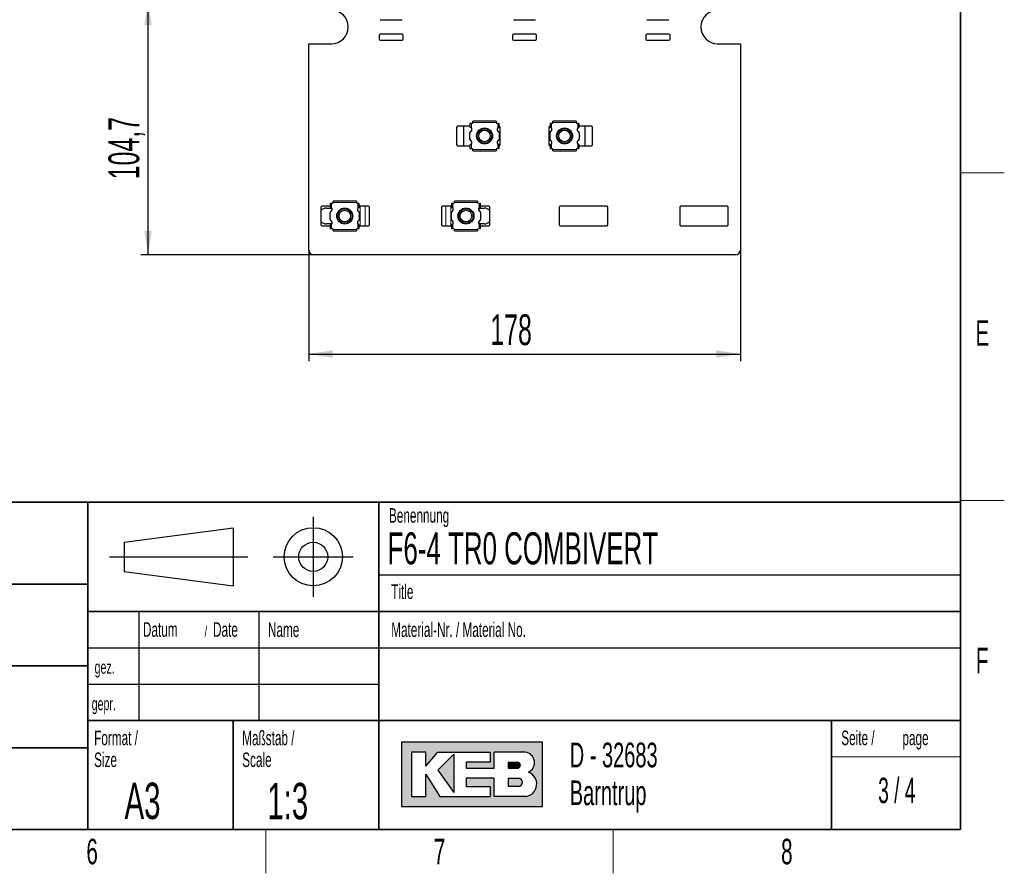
# Paper-space layout 'Blatt3' of a CAD drawing. Header units: millimetres. Extents: x 5 to 418, y 2 to 292.
# Tile 48 of 53: x 279 to 414, y 6 to 123. Entities that reach past the tile are written whole.
import ezdxf

# ---------------------------------------------------------------- set-up
doc = ezdxf.new("R2010")
doc.units = ezdxf.units.MM
doc.layers.add('SLD-0', color=7, linetype='Continuous')
doc.styles.add('SLDTEXTSTYLE0', font='TXT', dxfattribs={"width": 0.605})
doc.styles.add('SLDTEXTSTYLE1', font='TXT', dxfattribs={"width": 0.563})
doc.dimstyles.new('SLDDIMSTYLE0', dxfattribs={"dimtxt": 4.1093098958, "dimasz": 3.302, "dimexe": 0, "dimexo": 0.0625, "dimgap": 1.027327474, "dimtad": 1, "dimlfac": 3, "dimrnd": 1e-09, "dimzin": 12, "dimdsep": 46, "dimtxsty": 'SLDTEXTSTYLE0', "dimsah": 1, "dimcen": 0.09, "dimadec": 0, "dimazin": 3, "dimtfac": 1, "dimtofl": 0, "dimtmove": 0, "dimatfit": 3, "dimfxl": 1, "dimfrac": 2, "dimtolj": 1, "dimtzin": 12, "dimarcsym": 0})

# ---------------------------------------------------------------- blocks, each defined once
blk = doc.blocks.new('SW_NOTE_0_46')
at = {"layer": 'SLD-0', "color": 0, "char_height": 2, "attachment_point": 1, "style": 'SLDTEXTSTYLE0'}
for s, insert in [('Werkstückkanten/', (0, 2.5781354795)), ('Workpiece edges', (0, -0.4218645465))]:
    blk.add_mtext(s, dxfattribs=dict(at, insert=insert))
blk = doc.blocks.new('SW_NOTE_0_47')
at = {"layer": 'SLD-0', "color": 0, "char_height": 2, "attachment_point": 1, "style": 'SLDTEXTSTYLE0'}
for s, insert in [('Oberflächenangaben /', (0, 2.5781354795)), ('Surface details', (0, -0.4218645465))]:
    blk.add_mtext(s, dxfattribs=dict(at, insert=insert))
blk = doc.blocks.new('SW_NOTE_0_49')
at = {"layer": 'SLD-0', "color": 0, "char_height": 2, "attachment_point": 1, "style": 'SLDTEXTSTYLE0'}
for s, insert in [('Allgemeintoleranz /', (0, 2.5781354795)), ('general tolerance', (0, -0.4218645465))]:
    blk.add_mtext(s, dxfattribs=dict(at, insert=insert))
blk = doc.blocks.new('SW_NOTE_0_50')
at = {"layer": 'SLD-0', "color": 0, "char_height": 2, "attachment_point": 1, "style": 'SLDTEXTSTYLE0'}
for s, insert in [('Format /', (0, 2.5781354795)), ('Size', (0, -0.4218645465))]:
    blk.add_mtext(s, dxfattribs=dict(at, insert=insert))
blk = doc.blocks.new('SW_NOTE_0_51')
at = {"layer": 'SLD-0', "color": 0, "attachment_point": 1, "style": 'SLDTEXTSTYLE0'}
for s, insert, char_height in [('Datum', (0, 2.5781354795), 2), ('/', (8.4829859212, 2.0780460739), 1.5), ('Date', (9.6392361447, 2.5781354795), 2)]:
    blk.add_mtext(s, dxfattribs=dict(at, insert=insert, char_height=char_height))
blk = doc.blocks.new('SW_NOTE_0_52')
at = {"layer": 'SLD-0', "color": 0, "char_height": 2, "attachment_point": 1, "style": 'SLDTEXTSTYLE0'}
for s, insert in [('Maßstab /', (0, 2.5781354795)), ('Scale', (0, -0.4218645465))]:
    blk.add_mtext(s, dxfattribs=dict(at, insert=insert))
blk = doc.blocks.new('SW_NOTE_0_53')
at = {"layer": 'SLD-0', "color": 0, "char_height": 3.4, "attachment_point": 1, "style": 'SLDTEXTSTYLE0'}
for s, insert in [('D - 32683', (0, 4.3828303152)), ('Barntrup', (0, -0.8171696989))]:
    blk.add_mtext(s, dxfattribs=dict(at, insert=insert))
blk = doc.blocks.new('SW_NOTE_0_54')
at = {"layer": 'SLD-0', "color": 0, "char_height": 2, "attachment_point": 1, "style": 'SLDTEXTSTYLE0'}
for s, insert in [('Seite /', (0, 2.5781354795)), ('page', (8.413542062, 2.5784205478))]:
    blk.add_mtext(s, dxfattribs=dict(at, insert=insert))
blk = doc.blocks.new('_D_17')
at = {"layer": 'SLD-0', "color": 7}
for p, q in [((312.9796601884, 125.8843661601), (295.2965680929, 125.8843661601)), ((296.2965680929, 90.9843661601), (296.2965680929, 125.8843661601)), ((319.0463268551, 90.9843661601), (295.2965680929, 90.9843661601))]:
    blk.add_line(p, q, dxfattribs=at)
for points in [[(296.2965680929, 125.8843661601), (295.7885680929, 122.5823661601), (296.8045680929, 122.5823661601)], [(296.2965680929, 90.9843661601), (296.8045680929, 94.2863661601), (295.7885680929, 94.2863661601)]]:
    blk.add_solid(points, dxfattribs=at)
at = {"layer": 'SLD-0', "color": 7, "insert": (290.8395147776, 101.3788106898), "char_height": 4.2333333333, "attachment_point": 1, "rotation": 90, "style": 'SLDTEXTSTYLE0'}
blk.add_mtext('104,7', dxfattribs=at)
blk = doc.blocks.new('_D_21')
at = {"layer": 'SLD-0', "color": 7}
for p, q in [((318.3796601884, 91.6510328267), (318.3796601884, 76.3715823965)), ((377.7129935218, 91.6510328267), (377.7129935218, 76.3715823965)), ((318.3796601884, 77.3715823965), (377.7129935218, 77.3715823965))]:
    blk.add_line(p, q, dxfattribs=at)
for points in [[(318.3796601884, 77.3715823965), (321.6816601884, 76.8635823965), (321.6816601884, 77.8795823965)], [(377.7129935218, 77.3715823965), (374.4109935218, 77.8795823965), (374.4109935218, 76.8635823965)]]:
    blk.add_solid(points, dxfattribs=at)
at = {"layer": 'SLD-0', "color": 7, "insert": (343.342623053, 82.8286357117), "char_height": 4.2333333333, "attachment_point": 1, "style": 'SLDTEXTSTYLE0'}
blk.add_mtext('178', dxfattribs=at)

psp = doc.layouts.new('Blatt3')

# ---------------------------------------------------------------- hatches: boundary and pattern name
at = {"linetype": 'Continuous'}
h = psp.add_hatch(color=7, dxfattribs=at)
h.paths.add_polyline_path([(331.1423676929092, 15.18257760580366), (350.5207896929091, 15.18257760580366), (350.5207896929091, 24.04128480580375), (331.1423676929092, 24.04128480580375)], flags=0)
edge = h.paths.add_edge_path(flags=0)
edge.add_arc((347.9991875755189, 18.26988521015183), 1.720915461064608, -81.72003226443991, 70.17096003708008, ccw=False)
edge.add_line((348.2470169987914, 16.56690822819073), (348.2293995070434, 16.56675060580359))
edge.add_line((348.2293995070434, 16.56675060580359), (343.8767592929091, 16.56675060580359))
edge.add_line((343.8767592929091, 16.56675060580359), (343.8767592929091, 19.05826200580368))
edge.add_line((343.8767592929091, 19.05826200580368), (340.0010748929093, 19.05826200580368))
edge.add_line((340.0010748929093, 19.05826200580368), (340.0010748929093, 17.95092360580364))
edge.add_line((340.0010748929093, 17.95092360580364), (343.3230900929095, 17.95092360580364))
edge.add_line((343.3230900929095, 17.95092360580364), (343.3230900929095, 16.56675060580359))
edge.add_line((343.3230900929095, 16.56675060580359), (336.4022250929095, 16.56675060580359))
edge.add_line((336.4022250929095, 16.56675060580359), (334.4643828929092, 19.61193120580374))
edge.add_line((334.4643828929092, 19.61193120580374), (334.4643828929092, 16.56675060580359))
edge.add_line((334.4643828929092, 16.56675060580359), (332.5265406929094, 16.56675060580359))
edge.add_line((332.5265406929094, 16.56675060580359), (332.5265406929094, 22.65711180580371))
edge.add_line((332.5265406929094, 22.65711180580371), (334.4643828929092, 22.65711180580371))
edge.add_line((334.4643828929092, 22.65711180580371), (334.4643828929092, 20.71926960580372))
edge.add_line((334.4643828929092, 20.71926960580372), (336.1253904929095, 22.65711180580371))
edge.add_line((336.1253904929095, 22.65711180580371), (343.3230900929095, 22.65711180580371))
edge.add_line((343.3230900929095, 22.65711180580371), (343.3230900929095, 21.27293880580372))
edge.add_line((343.3230900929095, 21.27293880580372), (340.0010748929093, 21.27293880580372))
edge.add_line((340.0010748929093, 21.27293880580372), (340.0010748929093, 20.44243500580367))
edge.add_line((340.0010748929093, 20.44243500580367), (343.8767592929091, 20.44243500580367))
edge.add_line((343.8767592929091, 20.44243500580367), (343.8767592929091, 22.65711180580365))
edge.add_line((343.8767592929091, 22.65711180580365), (348.1497422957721, 22.65711180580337))
edge.add_line((348.1497422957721, 22.65711180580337), (348.151741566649, 22.65711180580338))
edge.add_line((348.151741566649, 22.65711180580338), (348.1521661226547, 22.65713246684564))
edge.add_arc((347.9523797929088, 21.20834406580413), 1.462498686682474, -64.4589412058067, 82.1484933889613, ccw=False)
psp.add_hatch(color=7, dxfattribs=at).paths.add_polyline_path([(338.3400672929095, 17.12041980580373), (338.3400672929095, 22.38027720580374), (336.1253904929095, 20.16560040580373)], flags=0)
h = psp.add_hatch(color=7, dxfattribs=at)
edge = h.paths.add_edge_path(flags=0)
edge.add_line((345.8146014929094, 20.44243500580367), (346.974194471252, 20.44243500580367))
edge.add_arc((347.0534490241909, 20.85768690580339), 0.4227474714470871, 259.1945394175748, 460.8054605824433)
edge.add_line((346.9741944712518, 21.27293880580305), (345.8146014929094, 21.27293880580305))
edge.add_line((345.8146014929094, 21.27293880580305), (345.8146014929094, 20.44243500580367))
h = psp.add_hatch(color=7, dxfattribs=at)
edge = h.paths.add_edge_path(flags=0)
edge.add_line((345.8146014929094, 17.95092360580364), (347.1991847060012, 17.95092360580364))
edge.add_arc((347.1991847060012, 18.50459280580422), 0.5536692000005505, 270.0000000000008, 450.0000000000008)
edge.add_line((347.1991847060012, 19.05826200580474), (347.1703327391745, 19.05826200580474))
edge.add_line((347.1703327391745, 19.05826200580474), (345.8146014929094, 19.05826200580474))
edge.add_line((345.8146014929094, 19.05826200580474), (345.8146014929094, 17.95092360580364))

# ---------------------------------------------------------------- linework, layer by layer
at = {"color": 7, "linetype": 'Continuous', "lineweight": 25}
for p, q in [((328.2129935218, 123.3176994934), (331.2129935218, 123.3176994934)), ((346.5463268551, 123.3176994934), (349.5463268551, 123.3176994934)), ((364.8796601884, 123.3176994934), (367.8796601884, 123.3176994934)), ((328.0463268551, 121.1510328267), (328.0463268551, 120.6510328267)), ((331.2129935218, 121.3176994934), (328.2129935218, 121.3176994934)), ((328.2129935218, 120.4843661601), (331.2129935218, 120.4843661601)), ((331.3796601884, 120.6510328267), (331.3796601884, 121.1510328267)), ((346.3796601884, 121.1510328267), (346.3796601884, 120.6510328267)), ((349.5463268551, 121.3176994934), (346.5463268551, 121.3176994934)), ((346.5463268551, 120.4843661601), (349.5463268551, 120.4843661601)), ((349.7129935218, 120.6510328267), (349.7129935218, 121.1510328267)), ((364.7129935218, 121.1510328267), (364.7129935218, 120.6510328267)), ((367.8796601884, 121.3176994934), (364.8796601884, 121.3176994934)), ((364.8796601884, 120.4843661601), (367.8796601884, 120.4843661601)), ((368.0463268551, 120.6510328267), (368.0463268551, 121.1510328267)), ((318.3796601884, 120.0176994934), (321.5129935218, 120.0176994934)), ((318.3796601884, 91.6510328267), (318.3796601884, 120.0176994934)), ((374.5796601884, 120.0176994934), (377.7129935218, 120.0176994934)), ((377.7129935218, 120.0176994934), (377.7129935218, 91.6510328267)), ((338.7129935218, 108.5176994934), (338.7129935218, 106.1510328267)), ((340.5463268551, 108.6843661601), (338.8796601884, 108.6843661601)), ((339.7129935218, 105.9843661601), (339.7129935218, 108.6843661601)), ((340.5463268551, 109.0443661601), (340.5463268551, 108.5325085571)), ((340.7379935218, 109.0443661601), (340.5463268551, 109.0443661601)), ((340.7379935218, 109.0443661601), (340.7813268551, 109.0443661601)), ((340.9463268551, 109.2093661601), (340.9457206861, 109.195235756)), ((340.9463268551, 109.2093661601), (340.9463268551, 109.3676994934)), ((344.1463268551, 109.3676994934), (340.9463268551, 109.3676994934)), ((344.1463268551, 109.3676994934), (344.1463268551, 109.2093661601)), ((344.1469330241, 109.195235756), (344.1463268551, 109.2093661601)), ((344.3113268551, 109.0443661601), (344.3546601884, 109.0443661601)), ((344.5463268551, 109.0443661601), (344.3546601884, 109.0443661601)), ((344.5463268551, 108.5325085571), (344.5463268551, 109.0443661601)), ((344.7129935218, 106.1510328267), (344.7129935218, 108.5176994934)), ((351.3796601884, 108.5176994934), (351.3796601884, 106.1510328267)), ((351.5463268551, 109.0443661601), (351.5463268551, 108.5325085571)), ((351.7379935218, 109.0443661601), (351.5463268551, 109.0443661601)), ((351.7379935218, 109.0443661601), (351.7813268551, 109.0443661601)), ((351.9463268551, 109.2093661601), (351.9457206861, 109.195235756)), ((351.9463268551, 109.2093661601), (351.9463268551, 109.3676994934)), ((355.1463268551, 109.3676994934), (351.9463268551, 109.3676994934)), ((355.1463268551, 109.3676994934), (355.1463268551, 109.2093661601)), ((355.1469330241, 109.195235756), (355.1463268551, 109.2093661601)), ((355.3113268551, 109.0443661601), (355.3546601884, 109.0443661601)), ((355.5463268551, 109.0443661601), (355.3546601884, 109.0443661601)), ((355.5463268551, 108.5325085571), (355.5463268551, 109.0443661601)), ((357.2129935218, 108.6843661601), (355.5463268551, 108.6843661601)), ((356.3796601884, 105.9843661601), (356.3796601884, 108.6843661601)), ((357.3796601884, 106.1510328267), (357.3796601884, 108.5176994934)), ((340.5463268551, 106.8453270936), (340.5463268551, 107.8234052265)), ((340.6805016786, 107.9854866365), (340.782511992, 108.102609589)), ((344.5463268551, 107.8234052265), (344.5463268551, 106.8453270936)), ((351.5463268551, 106.8453270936), (351.5463268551, 107.8234052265)), ((355.3101417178, 108.1026095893), (355.4121520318, 107.9854866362)), ((355.5463268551, 107.8234052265), (355.5463268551, 106.8453270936)), ((338.8796601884, 105.9843661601), (340.5463268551, 105.9843661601)), ((340.5463268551, 106.1362237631), (340.5463268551, 105.6243661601)), ((340.5463268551, 105.6243661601), (340.7379935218, 105.6243661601)), ((340.7825119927, 106.5661227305), (340.6805016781, 106.6832456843)), ((340.7813268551, 105.6243661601), (340.7379935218, 105.6243661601)), ((344.3546601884, 105.6243661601), (344.3113268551, 105.6243661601)), ((344.3546601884, 105.6243661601), (344.5463268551, 105.6243661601)), ((344.5463268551, 105.6243661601), (344.5463268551, 106.1362237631)), ((351.5463268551, 106.1362237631), (351.5463268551, 105.6243661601)), ((351.5463268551, 105.6243661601), (351.7379935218, 105.6243661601)), ((351.7813268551, 105.6243661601), (351.7379935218, 105.6243661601)), ((355.4121520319, 106.6832456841), (355.3101417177, 106.5661227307)), ((355.3546601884, 105.6243661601), (355.3113268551, 105.6243661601)), ((355.3546601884, 105.6243661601), (355.5463268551, 105.6243661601)), ((355.5463268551, 105.6243661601), (355.5463268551, 106.1362237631)), ((355.5463268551, 105.9843661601), (357.2129935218, 105.9843661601)), ((340.9457206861, 105.4734965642), (340.9463268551, 105.4593661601)), ((340.9463268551, 105.3010328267), (340.9463268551, 105.4593661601)), ((340.9463268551, 105.3010328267), (344.1463268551, 105.3010328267)), ((344.1463268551, 105.4593661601), (344.1469330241, 105.4734965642)), ((344.1463268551, 105.4593661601), (344.1463268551, 105.3010328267)), ((351.9457206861, 105.4734965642), (351.9463268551, 105.4593661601)), ((351.9463268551, 105.3010328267), (351.9463268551, 105.4593661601)), ((351.9463268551, 105.3010328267), (355.1463268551, 105.3010328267)), ((355.1463268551, 105.4593661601), (355.1469330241, 105.4734965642)), ((355.1463268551, 105.4593661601), (355.1463268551, 105.3010328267)), ((320.0463268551, 97.5176994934), (320.0463268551, 95.1510328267)), ((321.3296601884, 97.6843661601), (320.2129935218, 97.6843661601)), ((321.3296601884, 98.0443661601), (321.3296601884, 97.5325085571)), ((321.5213268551, 98.0443661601), (321.3296601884, 98.0443661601)), ((321.5213268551, 98.0443661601), (321.5646601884, 98.0443661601)), ((321.7296601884, 98.2093661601), (321.7290540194, 98.195235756)), ((321.7296601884, 98.2093661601), (321.7296601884, 98.3676994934)), ((324.9296601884, 98.3676994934), (321.7296601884, 98.3676994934)), ((324.9296601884, 98.3676994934), (324.9296601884, 98.2093661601)), ((324.9302663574, 98.195235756), (324.9296601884, 98.2093661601)), ((325.0946601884, 98.0443661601), (325.1379935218, 98.0443661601)), ((325.3296601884, 98.0443661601), (325.1379935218, 98.0443661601)), ((325.3296601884, 97.5325085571), (325.3296601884, 98.0443661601)), ((326.5463268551, 97.6843661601), (325.3296601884, 97.6843661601)), ((326.7129935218, 95.1510328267), (326.7129935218, 97.5176994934)), ((336.6129935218, 97.5176994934), (336.6129935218, 95.1510328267)), ((337.9963268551, 97.6843661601), (336.7796601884, 97.6843661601)), ((337.9963268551, 98.0443661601), (337.9963268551, 97.5325085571)), ((338.1879935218, 98.0443661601), (337.9963268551, 98.0443661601)), ((338.1879935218, 98.0443661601), (338.2313268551, 98.0443661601)), ((338.3963268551, 98.2093661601), (338.3957206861, 98.195235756)), ((338.3963268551, 98.2093661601), (338.3963268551, 98.3676994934)), ((341.5963268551, 98.3676994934), (338.3963268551, 98.3676994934)), ((341.5963268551, 98.3676994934), (341.5963268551, 98.2093661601)), ((341.5969330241, 98.195235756), (341.5963268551, 98.2093661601)), ((341.7613268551, 98.0443661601), (341.8046601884, 98.0443661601)), ((341.9963268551, 98.0443661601), (341.8046601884, 98.0443661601)), ((341.9963268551, 97.5325085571), (341.9963268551, 98.0443661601)), ((343.1129935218, 97.6843661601), (341.9963268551, 97.6843661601)), ((343.2796601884, 95.1510328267), (343.2796601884, 97.5176994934)), ((352.8129935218, 97.5176994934), (352.8129935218, 95.1510328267)), ((359.3129935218, 97.6843661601), (352.9796601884, 97.6843661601)), ((359.4796601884, 95.1510328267), (359.4796601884, 97.5176994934)), ((369.3796601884, 97.5176994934), (369.3796601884, 95.1510328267)), ((375.8796601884, 97.6843661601), (369.5463268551, 97.6843661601)), ((376.0463268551, 95.1510328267), (376.0463268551, 97.5176994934)), ((320.8296601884, 97.4176994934), (321.5337903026, 97.4176994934)), ((321.3296601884, 95.8453270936), (321.3296601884, 96.8234052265)), ((321.5857105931, 97.3134676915), (321.4323438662, 96.9669724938)), ((325.3296601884, 96.8234052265), (325.3296601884, 95.8453270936)), ((337.9963268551, 95.8453270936), (337.9963268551, 96.8234052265)), ((341.8936431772, 96.966972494), (341.7402764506, 97.3134676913)), ((341.7921967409, 97.4176994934), (342.4963268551, 97.4176994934)), ((341.9963268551, 96.8234052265), (341.9963268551, 95.8453270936)), ((320.2129935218, 94.9843661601), (321.3296601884, 94.9843661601)), ((321.5337903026, 95.2510328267), (320.8296601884, 95.2510328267)), ((321.3296601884, 95.1362237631), (321.3296601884, 94.6243661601)), ((325.3296601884, 94.6243661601), (325.3296601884, 95.1362237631)), ((325.3296601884, 94.9843661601), (326.5463268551, 94.9843661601)), ((336.7796601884, 94.9843661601), (337.9963268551, 94.9843661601)), ((337.9963268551, 95.1362237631), (337.9963268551, 94.6243661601)), ((342.4963268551, 95.2510328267), (341.7921967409, 95.2510328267)), ((341.9963268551, 94.6243661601), (341.9963268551, 95.1362237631)), ((341.9963268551, 94.9843661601), (343.1129935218, 94.9843661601)), ((352.9796601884, 94.9843661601), (359.3129935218, 94.9843661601)), ((369.5463268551, 94.9843661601), (375.8796601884, 94.9843661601)), ((321.3296601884, 94.6243661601), (321.5213268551, 94.6243661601)), ((321.5646601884, 94.6243661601), (321.5213268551, 94.6243661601)), ((321.7290540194, 94.4734965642), (321.7296601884, 94.4593661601)), ((321.7296601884, 94.3010328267), (321.7296601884, 94.4593661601)), ((321.7296601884, 94.3010328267), (324.9296601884, 94.3010328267)), ((324.9296601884, 94.4593661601), (324.9302663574, 94.4734965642)), ((324.9296601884, 94.4593661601), (324.9296601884, 94.3010328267)), ((325.1379935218, 94.6243661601), (325.0946601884, 94.6243661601)), ((325.1379935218, 94.6243661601), (325.3296601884, 94.6243661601)), ((337.9963268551, 94.6243661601), (338.1879935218, 94.6243661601)), ((338.2313268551, 94.6243661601), (338.1879935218, 94.6243661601)), ((338.3957206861, 94.4734965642), (338.3963268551, 94.4593661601)), ((338.3963268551, 94.3010328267), (338.3963268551, 94.4593661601)), ((338.3963268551, 94.3010328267), (341.5963268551, 94.3010328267)), ((341.5963268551, 94.4593661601), (341.5969330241, 94.4734965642)), ((341.5963268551, 94.4593661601), (341.5963268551, 94.3010328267)), ((341.8046601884, 94.6243661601), (341.7613268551, 94.6243661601)), ((341.8046601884, 94.6243661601), (341.9963268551, 94.6243661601)), ((377.0463268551, 90.9843661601), (319.0463268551, 90.9843661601))]:
    psp.add_line(p, q, dxfattribs=at)
at = {"color": 7, "linetype": 'Continuous', "lineweight": 18}
for p, q in [((340.7379935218, 108.4327975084), (340.7379935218, 109.0443661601)), ((340.9457206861, 109.195235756), (344.1469330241, 109.195235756)), ((344.3546601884, 109.0443661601), (344.3546601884, 108.4327975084)), ((351.7379935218, 108.4327975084), (351.7379935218, 109.0443661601)), ((351.9457206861, 109.195235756), (355.1469330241, 109.195235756)), ((355.3546601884, 109.0443661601), (355.3546601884, 108.4327975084)), ((340.7379935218, 105.6243661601), (340.7379935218, 106.2359348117)), ((344.3546601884, 106.2359348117), (344.3546601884, 105.6243661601)), ((351.7379935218, 105.6243661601), (351.7379935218, 106.2359348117)), ((355.3546601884, 106.2359348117), (355.3546601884, 105.6243661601)), ((344.1469330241, 105.4734965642), (340.9457206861, 105.4734965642)), ((355.1469330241, 105.4734965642), (351.9457206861, 105.4734965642)), ((321.5213268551, 97.4327975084), (321.5213268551, 98.0443661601)), ((321.7290540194, 98.195235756), (324.9302663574, 98.195235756)), ((325.1379935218, 98.0443661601), (325.1379935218, 97.4327975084)), ((325.4268978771, 97.6843661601), (325.4268978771, 94.9843661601)), ((326.1197973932, 97.6843661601), (326.1197973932, 94.9843661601)), ((337.2061896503, 97.6843661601), (337.2061896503, 94.9843661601)), ((337.8990891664, 97.6843661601), (337.8990891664, 94.9843661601)), ((338.1879935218, 97.4327975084), (338.1879935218, 98.0443661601)), ((338.3957206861, 98.195235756), (341.5969330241, 98.195235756)), ((341.8046601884, 98.0443661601), (341.8046601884, 97.4327975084)), ((321.5213268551, 94.6243661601), (321.5213268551, 95.2359348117)), ((325.1379935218, 95.2359348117), (325.1379935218, 94.6243661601)), ((338.1879935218, 94.6243661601), (338.1879935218, 95.2359348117)), ((341.8046601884, 95.2359348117), (341.8046601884, 94.6243661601)), ((324.9302663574, 94.4734965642), (321.7290540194, 94.4734965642)), ((341.5969330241, 94.4734965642), (338.3957206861, 94.4734965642))]:
    psp.add_line(p, q, dxfattribs=at)
at = {"color": 7, "linetype": 'Continuous', "lineweight": 25, "flags": 128}
for points in [[(321.4323438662, 95.7017598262), (321.5399293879, 95.4416939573), (321.585710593, 95.3552646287)], [(341.7402764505, 95.3552646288), (341.7627741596, 95.3964621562), (341.8936431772, 95.7017598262)]]:
    psp.add_lwpolyline(points, dxfattribs=at)
at = {"color": 7, "linetype": 'Continuous', "lineweight": 25}
for centre, radius in [((342.5463268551, 107.3343661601), 1.099999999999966), ((342.5463268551, 107.3343661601), 1.000000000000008), ((353.5463268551, 107.3343661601), 1.10000000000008), ((353.5463268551, 107.3343661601), 1.000000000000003), ((342.5463268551, 107.3343661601), 0.7955000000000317), ((353.5463268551, 107.3343661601), 0.7955000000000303), ((323.3296601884, 96.3343661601), 1.099999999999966), ((323.3296601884, 96.3343661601), 0.9999999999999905), ((323.3296601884, 96.3343661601), 0.7955000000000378), ((339.9963268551, 96.3343661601), 1.10000000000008), ((339.9963268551, 96.3343661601), 1.000000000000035), ((339.9963268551, 96.3343661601), 0.7955000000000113)]:
    psp.add_circle(centre, radius, dxfattribs=at)
for centre, radius, start, end in [((321.5129935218, 122.3176994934), 2.299999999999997, 270, 90), ((374.5796601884, 122.3176994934), 2.299999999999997, 90, 270), ((328.2129935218, 121.1510328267), 0.1666666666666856, 90, 180), ((328.2129935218, 120.6510328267), 0.1666666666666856, 180, 270), ((331.2129935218, 121.1510328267), 0.1666666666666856, 0, 90), ((331.2129935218, 120.6510328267), 0.1666666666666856, 270, 0), ((346.5463268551, 121.1510328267), 0.1666666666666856, 90, 180), ((346.5463268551, 120.6510328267), 0.1666666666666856, 180, 270), ((349.5463268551, 121.1510328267), 0.1666666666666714, 0, 90), ((349.5463268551, 120.6510328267), 0.1666666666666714, 270, 0), ((364.8796601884, 121.1510328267), 0.1666666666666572, 90, 180), ((364.8796601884, 120.6510328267), 0.1666666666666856, 180, 270), ((367.8796601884, 121.1510328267), 0.1666666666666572, 0, 90), ((367.8796601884, 120.6510328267), 0.1666666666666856, 270, 0), ((338.8796601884, 108.5176994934), 0.1666666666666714, 90, 180), ((340.5129935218, 108.2343661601), 0.2999999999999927, 294.0420759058, 41.4096221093), ((340.7813268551, 109.2093661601), 0.1650000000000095, 270, 355.0872399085), ((344.3113268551, 109.2093661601), 0.1650000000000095, 184.9127600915, 270), ((344.5796601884, 108.2343661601), 0.3000000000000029, 138.5903778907, 245.9579240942), ((344.5463268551, 108.5176994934), 0.1666666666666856, 0, 90), ((351.5463268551, 108.5176994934), 0.1666666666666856, 90, 180), ((351.5129935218, 108.2343661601), 0.3000000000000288, 294.0420759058, 41.4096221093), ((351.7813268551, 109.2093661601), 0.1650000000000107, 270, 355.0872399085), ((355.3113268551, 109.2093661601), 0.1650000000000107, 184.9127600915, 270), ((355.5796601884, 108.2343661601), 0.3000000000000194, 138.5903778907, 245.9579240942), ((357.2129935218, 108.5176994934), 0.1666666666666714, 0, 90), ((341.5463268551, 107.3343661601), 1.083333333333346, 157.380135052, 202.619864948), ((340.6963268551, 107.8234052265), 0.1499999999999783, 114.0420759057, 180), ((344.3963268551, 107.8234052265), 0.1499999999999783, 0, 65.9579240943), ((351.6963268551, 107.8234052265), 0.1500000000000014, 114.0420759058, 180), ((355.3963268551, 107.8234052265), 0.1499999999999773, 0, 65.9579240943), ((354.5463268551, 107.3343661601), 1.083333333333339, 337.380135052, 22.619864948), ((338.8796601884, 106.1510328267), 0.1666666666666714, 180, 270), ((340.6963268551, 106.8453270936), 0.1499999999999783, 180, 245.9579240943), ((340.5129935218, 106.4343661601), 0.2999999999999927, 318.5903778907, 65.9579240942), ((340.7813268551, 105.4593661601), 0.1650000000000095, 4.9127600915, 90), ((344.3113268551, 105.4593661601), 0.1650000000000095, 90, 175.0872399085), ((344.5796601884, 106.4343661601), 0.3000000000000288, 114.0420759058, 221.4096221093), ((344.3963268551, 106.8453270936), 0.1499999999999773, 294.0420759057, 0), ((344.5463268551, 106.1510328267), 0.1666666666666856, 270, 0), ((351.5463268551, 106.1510328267), 0.1666666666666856, 180, 270), ((351.6963268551, 106.8453270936), 0.1500000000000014, 180, 245.9579240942), ((351.5129935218, 106.4343661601), 0.3000000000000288, 318.5903778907, 65.9579240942), ((351.7813268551, 105.4593661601), 0.1650000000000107, 4.9127600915, 90), ((355.3113268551, 105.4593661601), 0.1650000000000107, 90, 175.0872399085), ((355.5796601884, 106.4343661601), 0.3000000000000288, 114.0420759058, 221.4096221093), ((355.3963268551, 106.8453270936), 0.1500000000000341, 294.0420759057, 0), ((357.2129935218, 106.1510328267), 0.1666666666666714, 270, 0), ((320.2129935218, 97.5176994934), 0.1666666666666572, 90, 180), ((321.5646601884, 98.2093661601), 0.1650000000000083, 270, 355.0872399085), ((325.0946601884, 98.2093661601), 0.165000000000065, 184.9127600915, 270), ((326.5463268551, 97.5176994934), 0.1666666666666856, 0, 90), ((336.7796601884, 97.5176994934), 0.1666666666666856, 90, 180), ((338.2313268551, 98.2093661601), 0.1650000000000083, 270, 355.0872399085), ((341.7613268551, 98.2093661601), 0.1649999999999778, 184.9127600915, 270), ((343.1129935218, 97.5176994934), 0.1666666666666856, 0, 90), ((352.9796601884, 97.5176994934), 0.1666666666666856, 90, 180), ((359.3129935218, 97.5176994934), 0.1666666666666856, 0, 90), ((369.5463268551, 97.5176994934), 0.1666666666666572, 90, 180), ((375.8796601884, 97.5176994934), 0.1666666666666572, 0, 90), ((320.8296601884, 96.3343661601), 1.083333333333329, 90, 136.3091047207), ((321.4796601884, 96.8234052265), 0.1500000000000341, 114.0420759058, 180), ((321.2963268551, 97.2343661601), 0.3000000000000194, 294.0420759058, 41.4096221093), ((325.3629935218, 97.2343661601), 0.3000000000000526, 138.5903778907, 245.9579240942), ((325.1796601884, 96.8234052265), 0.1499999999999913, 0, 65.9579240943), ((338.1463268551, 96.8234052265), 0.1500000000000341, 114.0420759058, 180), ((337.9629935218, 97.2343661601), 0.3000000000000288, 294.0420759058, 41.4096221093), ((342.0296601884, 97.2343661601), 0.3000000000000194, 138.5903778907, 245.9579240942), ((341.8463268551, 96.8234052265), 0.1500000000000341, 0, 65.9579240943), ((342.4963268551, 96.3343661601), 1.083333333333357, 43.6908952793, 90), ((320.8296601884, 96.3343661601), 1.083333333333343, 223.6908952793, 270), ((320.2129935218, 95.1510328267), 0.166666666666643, 180, 270), ((321.4796601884, 95.8453270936), 0.1500000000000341, 180, 245.9579240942), ((321.2963268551, 95.4343661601), 0.3000000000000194, 318.5903778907, 65.9579240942), ((325.3629935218, 95.4343661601), 0.3000000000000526, 114.0420759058, 221.4096221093), ((325.1796601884, 95.8453270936), 0.1500000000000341, 294.0420759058, 0), ((326.5463268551, 95.1510328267), 0.1666666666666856, 270, 0), ((336.7796601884, 95.1510328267), 0.1666666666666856, 180, 270), ((338.1463268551, 95.8453270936), 0.1500000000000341, 180, 245.9579240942), ((337.9629935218, 95.4343661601), 0.3000000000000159, 318.5903778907, 65.9579240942), ((342.0296601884, 95.4343661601), 0.3000000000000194, 114.0420759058, 221.4096221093), ((341.8463268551, 95.8453270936), 0.1500000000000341, 294.0420759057, 0), ((342.4963268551, 96.3343661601), 1.083333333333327, 270, 316.3091047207), ((343.1129935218, 95.1510328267), 0.1666666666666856, 270, 0), ((352.9796601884, 95.1510328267), 0.1666666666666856, 180, 270), ((359.3129935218, 95.1510328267), 0.1666666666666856, 270, 0), ((369.5463268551, 95.1510328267), 0.166666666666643, 180, 270), ((375.8796601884, 95.1510328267), 0.166666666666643, 270, 0), ((321.5646601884, 94.4593661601), 0.1650000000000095, 4.9127600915, 90), ((325.0946601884, 94.4593661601), 0.1650000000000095, 90, 175.0872399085), ((338.2313268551, 94.4593661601), 0.1650000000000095, 4.9127600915, 90), ((341.7613268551, 94.4593661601), 0.164999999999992, 90, 175.0872399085), ((319.0463268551, 91.6510328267), 0.6666666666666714, 180, 270), ((377.0463268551, 91.6510328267), 0.6666666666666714, 270, 0)]:
    psp.add_arc(centre, radius, start, end, dxfattribs=at)
for points, knots in [([(340.5463268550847, 108.5325085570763), (340.5483792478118, 108.5323159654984), (340.5524855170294, 108.5319306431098), (340.5842605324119, 108.5267162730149), (340.6289169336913, 108.5127214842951), (340.6788847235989, 108.4864972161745), (340.7152627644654, 108.4575002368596), (340.7333368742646, 108.437858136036), (340.7379935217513, 108.4327975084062)], [0, 0, 0, 0, 0.1935722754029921, 0.3872844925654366, 0.5764332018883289, 0.7553252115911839, 0.9369615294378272, 1, 1, 1, 1]), ([(344.3546601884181, 108.4327975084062), (344.3713554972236, 108.4493079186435), (344.4048618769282, 108.4824432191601), (344.4621509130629, 108.5121361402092), (344.5076090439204, 108.5264542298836), (344.5396112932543, 108.5318931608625), (344.543979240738, 108.5322934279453), (344.5463268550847, 108.5325085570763)], [0, 0, 0, 0, 0.2136915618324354, 0.4288648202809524, 0.6133709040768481, 0.7922007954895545, 1, 1, 1, 1]), ([(351.5463268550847, 108.5325085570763), (351.5483792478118, 108.5323159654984), (351.5524855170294, 108.5319306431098), (351.5842605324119, 108.5267162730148), (351.6289169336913, 108.5127214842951), (351.6788847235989, 108.4864972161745), (351.7152627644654, 108.4575002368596), (351.7333368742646, 108.437858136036), (351.7379935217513, 108.4327975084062)], [0, 0, 0, 0, 0.1935722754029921, 0.3872844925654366, 0.5764332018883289, 0.7553252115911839, 0.9369615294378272, 1, 1, 1, 1]), ([(355.354660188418, 108.4327975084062), (355.3713554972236, 108.4493079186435), (355.4048618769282, 108.4824432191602), (355.4621509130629, 108.5121361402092), (355.5076090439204, 108.5264542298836), (355.5396112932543, 108.5318931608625), (355.543979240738, 108.5322934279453), (355.5463268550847, 108.5325085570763)], [0, 0, 0, 0, 0.2136915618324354, 0.4288648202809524, 0.6133709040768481, 0.7922007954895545, 1, 1, 1, 1]), ([(340.7379935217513, 106.2359348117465), (340.7212982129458, 106.2194244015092), (340.6877918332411, 106.1862891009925), (340.6305027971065, 106.1565961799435), (340.585044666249, 106.142278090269), (340.553042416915, 106.1368391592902), (340.5486744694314, 106.1364388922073), (340.5463268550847, 106.1362237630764)], [0, 0, 0, 0, 0.2136915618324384, 0.4288648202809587, 0.6133709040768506, 0.7922007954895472, 1, 1, 1, 1]), ([(344.5463268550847, 106.1362237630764), (344.5442744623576, 106.1364163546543), (344.54016819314, 106.1368016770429), (344.5083931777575, 106.1420160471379), (344.4637367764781, 106.1560108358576), (344.4137689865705, 106.1822351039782), (344.3773909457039, 106.2112320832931), (344.3593168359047, 106.2308741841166), (344.3546601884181, 106.2359348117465)], [0, 0, 0, 0, 0.1935722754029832, 0.3872844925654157, 0.5764332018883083, 0.7553252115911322, 0.9369615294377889, 1, 1, 1, 1]), ([(351.7379935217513, 106.2359348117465), (351.7212982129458, 106.2194244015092), (351.6877918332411, 106.1862891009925), (351.6305027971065, 106.1565961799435), (351.585044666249, 106.1422780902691), (351.553042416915, 106.1368391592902), (351.5486744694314, 106.1364388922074), (351.5463268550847, 106.1362237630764)], [0, 0, 0, 0, 0.2136915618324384, 0.4288648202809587, 0.6133709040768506, 0.7922007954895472, 1, 1, 1, 1]), ([(355.5463268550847, 106.1362237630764), (355.5442744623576, 106.1364163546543), (355.54016819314, 106.1368016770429), (355.5083931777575, 106.1420160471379), (355.4637367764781, 106.1560108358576), (355.4137689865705, 106.1822351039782), (355.3773909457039, 106.2112320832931), (355.3593168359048, 106.2308741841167), (355.354660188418, 106.2359348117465)], [0, 0, 0, 0, 0.1935722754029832, 0.3872844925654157, 0.5764332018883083, 0.7553252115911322, 0.9369615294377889, 1, 1, 1, 1]), ([(321.329660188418, 97.5325085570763), (321.3317125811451, 97.53231596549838), (321.3358188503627, 97.53193064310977), (321.3675938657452, 97.52671627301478), (321.4122502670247, 97.51272148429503), (321.4622180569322, 97.4864972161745), (321.4985960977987, 97.45750023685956), (321.5166702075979, 97.43785813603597), (321.5213268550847, 97.43279750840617)], [0, 0, 0, 0, 0.1935722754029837, 0.3872844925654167, 0.5764332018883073, 0.7553252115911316, 0.9369615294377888, 1, 1, 1, 1]), ([(325.1379935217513, 97.43279750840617), (325.1546888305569, 97.4493079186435), (325.1881952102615, 97.48244321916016), (325.2454842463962, 97.51213614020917), (325.2909423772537, 97.5264542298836), (325.3229446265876, 97.53189316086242), (325.3273125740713, 97.53229342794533), (325.329660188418, 97.53250855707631)], [0, 0, 0, 0, 0.2136915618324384, 0.4288648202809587, 0.6133709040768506, 0.7922007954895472, 1, 1, 1, 1]), ([(337.9963268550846, 97.53250855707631), (337.9983792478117, 97.5323159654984), (338.0024855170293, 97.53193064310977), (338.0342605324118, 97.52671627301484), (338.0789169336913, 97.51272148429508), (338.1288847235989, 97.4864972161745), (338.1652627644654, 97.45750023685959), (338.1833368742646, 97.43785813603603), (338.1879935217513, 97.4327975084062)], [0, 0, 0, 0, 0.1935722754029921, 0.3872844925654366, 0.5764332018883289, 0.7553252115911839, 0.9369615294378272, 1, 1, 1, 1]), ([(341.804660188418, 97.43279750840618), (341.8213554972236, 97.4493079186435), (341.8548618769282, 97.48244321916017), (341.9121509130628, 97.51213614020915), (341.9576090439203, 97.5264542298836), (341.9896112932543, 97.53189316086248), (341.993979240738, 97.53229342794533), (341.9963268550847, 97.5325085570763)], [0, 0, 0, 0, 0.2136915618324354, 0.4288648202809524, 0.6133709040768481, 0.7922007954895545, 1, 1, 1, 1]), ([(321.5213268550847, 95.23593481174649), (321.5046315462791, 95.21942440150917), (321.4711251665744, 95.1862891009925), (321.4138361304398, 95.15659617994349), (321.3683779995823, 95.14227809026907), (321.3363757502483, 95.13683915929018), (321.3320078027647, 95.13643889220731), (321.329660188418, 95.13622376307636)], [0, 0, 0, 0, 0.2136915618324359, 0.4288648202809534, 0.6133709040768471, 0.7922007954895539, 1, 1, 1, 1]), ([(325.329660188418, 95.13622376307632), (325.3276077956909, 95.13641635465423), (325.3235015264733, 95.13680167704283), (325.2917265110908, 95.14201604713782), (325.2470701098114, 95.15601083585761), (325.1971023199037, 95.18223510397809), (325.1607242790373, 95.21123208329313), (325.1426501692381, 95.23087418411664), (325.1379935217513, 95.23593481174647)], [0, 0, 0, 0, 0.1935722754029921, 0.3872844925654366, 0.5764332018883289, 0.7553252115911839, 0.9369615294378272, 1, 1, 1, 1]), ([(338.1879935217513, 95.2359348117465), (338.1712982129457, 95.21942440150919), (338.1377918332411, 95.18628910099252), (338.0805027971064, 95.15659617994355), (338.035044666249, 95.14227809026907), (338.003042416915, 95.13683915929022), (337.9986744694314, 95.13643889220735), (337.9963268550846, 95.13622376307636)], [0, 0, 0, 0, 0.2136915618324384, 0.4288648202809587, 0.6133709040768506, 0.7922007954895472, 1, 1, 1, 1]), ([(341.9963268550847, 95.13622376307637), (341.9942744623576, 95.13641635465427), (341.99016819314, 95.13680167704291), (341.9583931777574, 95.14201604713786), (341.913736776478, 95.15601083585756), (341.8637689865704, 95.18223510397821), (341.8273909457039, 95.21123208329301), (341.8093168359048, 95.23087418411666), (341.804660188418, 95.2359348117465)], [0, 0, 0, 0, 0.1935722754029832, 0.3872844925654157, 0.5764332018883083, 0.7553252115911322, 0.9369615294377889, 1, 1, 1, 1])]:
    psp.add_open_spline(points, degree=3, knots=knots, dxfattribs=at)
at = {"layer": 'SLD-0', "lineweight": 35}
for p, q in [((408, 12), (408, 282.5)), ((135, 57), (408, 57)), ((288, 57), (288, 12)), ((328, 57.0000000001), (328, 12)), ((408, 57), (408, 12)), ((259, 45.75), (288, 45.75)), ((408, 42), (288, 42)), ((259, 34.5), (288, 34.5)), ((288, 27), (408, 27)), ((308, 27), (308, 12)), ((390.2572074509, 27), (390.2572074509, 12)), ((259, 23.25), (288, 23.25)), ((26, 12), (408, 12)), ((135, 12), (408, 12))]:
    psp.add_line(p, q, dxfattribs=at)
at = {"layer": 'SLD-0', "lineweight": 18}
for p, q in [((408, 102.25), (414, 102.25)), ((408, 57.25), (414, 57.25)), ((390.2572074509, 22), (408, 22)), ((312.5, 6), (312.5, 12)), ((360.25, 6), (360.25, 12))]:
    psp.add_line(p, q, dxfattribs=at)
at = {"layer": 'SLD-0'}
for p, q in [((319, 55), (319, 44)), ((293, 51.5), (308, 53.5)), ((308, 53.5), (308, 45.5)), ((293, 51.5), (293, 47.5)), ((291, 49.5), (310, 49.5)), ((313.5, 49.5), (324.5, 49.5)), ((293, 47.5), (308, 45.5)), ((328, 47.0000000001), (408, 47.0000000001)), ((295, 42), (295, 27)), ((311.5, 42), (311.5, 27)), ((288, 37), (408, 37)), ((288, 32), (328, 32)), ((348.1497422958, 22.6571118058), (348.1517415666, 22.6571118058)), ((348.1517415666, 22.6571118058), (348.1521661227, 22.6571324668)), ((348.229399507, 16.5667506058), (348.2470169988, 16.5669082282))]:
    psp.add_line(p, q, dxfattribs=at)
at = {"layer": 'SLD-0', "linetype": 'Continuous'}
for p, q in [((350.5207896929, 24.0412848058), (331.1423676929, 24.0412848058)), ((331.1423676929, 24.0412848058), (331.1423676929, 15.1825776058)), ((350.5207896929, 15.1825776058), (350.5207896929, 24.0412848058)), ((334.4643828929, 22.6571118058), (332.5265406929, 22.6571118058)), ((332.5265406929, 22.6571118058), (332.5265406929, 16.5667506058)), ((334.4643828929, 20.7192696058), (336.1253904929, 22.6571118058)), ((334.4643828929, 20.7192696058), (334.4643828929, 22.6571118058)), ((336.1253904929, 22.6571118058), (343.3230900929, 22.6571118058)), ((338.3400672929, 22.3802772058), (336.1253904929, 20.1656004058)), ((338.3400672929, 22.3802772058), (338.3400672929, 17.1204198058)), ((343.3230900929, 22.6571118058), (343.3230900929, 21.2729388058)), ((348.1497422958, 22.6571118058), (343.8767592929, 22.6571118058)), ((343.8767592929, 20.4424350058), (343.8767592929, 22.6571118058)), ((348.1497422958, 22.6571118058), (348.1517415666, 22.6571118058)), ((348.1517415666, 22.6571118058), (348.1521661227, 22.6571324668)), ((340.0010748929, 21.2729388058), (340.0010748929, 20.4424350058)), ((343.3230900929, 21.2729388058), (340.0010748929, 21.2729388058)), ((340.0010748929, 20.4424350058), (343.8767592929, 20.4424350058)), ((345.8146014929, 21.2729388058), (346.9741944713, 21.2729388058)), ((345.8146014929, 21.2729388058), (345.8146014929, 20.4424350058)), ((345.8146014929, 20.4424350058), (346.9741944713, 20.4424350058)), ((334.4643828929, 16.5667506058), (334.4643828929, 19.6119312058)), ((334.4643828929, 19.6119312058), (336.4022250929, 16.5667506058)), ((336.1253904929, 20.1656004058), (338.3400672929, 17.1204198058)), ((340.0010748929, 19.0582620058), (340.0010748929, 17.9509236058)), ((343.8767592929, 19.0582620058), (340.0010748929, 19.0582620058)), ((343.8767592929, 16.5667506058), (343.8767592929, 19.0582620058)), ((345.8146014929, 19.0582620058), (347.199184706, 19.0582620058)), ((345.8146014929, 19.0582620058), (345.8146014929, 17.9509236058)), ((347.1703327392, 19.0582620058), (347.199184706, 19.0582620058)), ((340.0010748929, 17.9509236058), (343.3230900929, 17.9509236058)), ((343.3230900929, 17.9509236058), (343.3230900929, 16.5667506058)), ((347.199184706, 17.9509236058), (345.8146014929, 17.9509236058)), ((332.5265406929, 16.5667506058), (334.4643828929, 16.5667506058)), ((336.4022250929, 16.5667506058), (343.3230900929, 16.5667506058)), ((348.229399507, 16.5667506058), (343.8767592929, 16.5667506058)), ((348.229399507, 16.5667506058), (348.2470169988, 16.5669082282)), ((331.1423676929, 15.1825776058), (350.5207896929, 15.1825776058))]:
    psp.add_line(p, q, dxfattribs=at)
at = {"layer": 'SLD-0'}
for radius in [3.999999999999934, 1.999999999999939]:
    psp.add_circle((319, 49.5), radius, dxfattribs=at)
at = {"layer": 'SLD-0', "linetype": 'Continuous'}
for centre, radius, start, end in [((347.9523797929, 21.2083440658), 1.462498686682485, 295.5410587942, 82.1484933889), ((347.0534490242, 20.8576869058), 0.4227474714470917, 259.1945394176, 100.8054605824), ((347.199184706, 18.5045928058), 0.5536692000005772, 270, 90), ((347.9991875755, 18.2698852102), 1.720915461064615, 278.2799677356, 70.1709600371)]:
    psp.add_arc(centre, radius, start, end, dxfattribs=at)

# ---------------------------------------------------------------- block references
at = {"layer": 'SLD-0'}
for name, p in [('SW_NOTE_0_49', (260.5043854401, 52.9003064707)), ('SW_NOTE_0_51', (295.5861619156, 37.9261102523)), ('SW_NOTE_0_47', (260.5027641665, 30.4450935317)), ('SW_NOTE_0_50', (288.8790098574, 23.0287702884)), ('SW_NOTE_0_52', (309.2314641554, 23.0287700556)), ('SW_NOTE_0_54', (391.5827404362, 23.0329928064)), ('SW_NOTE_0_53', (354.2591907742, 19.5828264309)), ('SW_NOTE_0_46', (260.5090753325, 19.2125013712))]:
    psp.add_blockref(name, p, dxfattribs=at)

# ---------------------------------------------------------------- texts
for s, insert, char_height, attachment_point, style in [('E', (410.9815679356, 82.0010772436), 3.5, 2, 'SLDTEXTSTYLE0'), ('Benennung', (329.4092408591, 56.1865848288), 2, 1, 'SLDTEXTSTYLE0'), ('F6-4 TR0 COMBIVERT', (329.222041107, 52.8643539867), 4.4, 1, 'SLDTEXTSTYLE0'), ('ISO 2768-mK', (260.4940938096, 48.9932287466), 2.5, 1, 'SLDTEXTSTYLE0'), ('Title', (329.7169273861, 45.7051426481), 2, 1, 'SLDTEXTSTYLE0'), ('Material-Nr. / Material No.', (329.7169273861, 40.4793879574), 2, 1, 'SLDTEXTSTYLE0'), ('Name', (312.770034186, 40.4793879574), 2, 1, 'SLDTEXTSTYLE0'), ('F', (410.9536166, 37.0010772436), 3.5, 2, 'SLDTEXTSTYLE0'), ('gez.', (288.9470592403, 35.2328921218), 1.8, 1, 'SLDTEXTSTYLE0'), ('gepr.', (288.5445949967, 30.2118970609), 1.8, 1, 'SLDTEXTSTYLE0'), ('3 / 4', (399.2225360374, 19.1523676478), 3.5, 2, 'SLDTEXTSTYLE1'), ('A3', (293.0566699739, 18.4626222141), 5, 1, 'SLDTEXTSTYLE0'), ('1:3', (312.6833009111, 18.426931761), 5, 1, 'SLDTEXTSTYLE0'), ('6', (288.6027123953, 10.7429955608), 3.5, 2, 'SLDTEXTSTYLE0'), ('7', (336.3527123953, 10.7429955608), 3.5, 2, 'SLDTEXTSTYLE0'), ('8', (384.1027123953, 10.7429955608), 3.5, 2, 'SLDTEXTSTYLE0')]:
    psp.add_mtext(s, dxfattribs=dict(at, insert=insert, char_height=char_height, attachment_point=attachment_point, style=style))

# ---------------------------------------------------------------- dimensions: what is measured, and where the dimension line sits
at = {"layer": 'SLD-0', "color": 7}
dim = psp.add_linear_dim(base=(296.2965680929, 125.8843661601), p1=(319.0463268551, 90.9843661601), p2=(312.9796601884, 125.8843661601), angle=90, dimstyle='SLDDIMSTYLE0', dxfattribs=at)
dim.commit()
dim.dimension.update_dxf_attribs({"geometry": '_D_17', "text_midpoint": (296.2965680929, 108.4343661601), "dimtype": 160})
dim = psp.add_linear_dim(base=(377.7129935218, 77.3715823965), p1=(318.3796601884, 91.6510328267), p2=(377.7129935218, 91.6510328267), dimstyle='SLDDIMSTYLE0', dxfattribs=at)
dim.commit()
dim.dimension.update_dxf_attribs({"geometry": '_D_21', "text_midpoint": (348.0463268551, 77.3715823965), "dimtype": 160})

doc.saveas('drawing.dxf')
